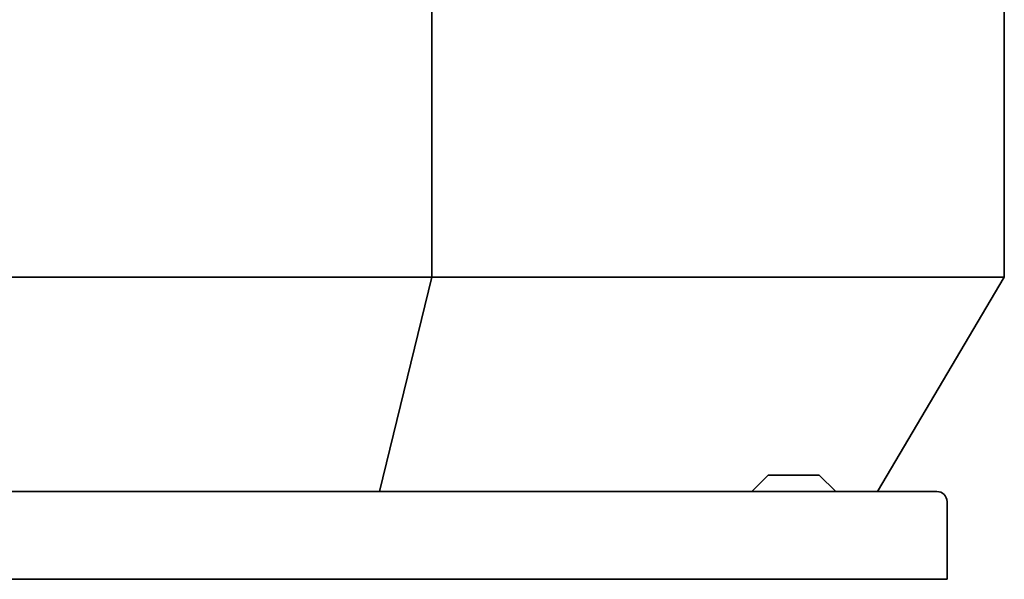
# Model space of a CAD drawing. Header units: millimetres. Extents: x 362 to 1318, y 320 to 868.
# Tile 6 of 11: x 836 to 1318, y 320 to 594. Entities that reach past the tile are written whole.
import ezdxf

# ---------------------------------------------------------------- set-up
doc = ezdxf.new("R2010")
doc.units = ezdxf.units.MM
doc.header["$LTSCALE"] = 4
doc.layers.add('Krawędzie widoczne(ISO)', color=7, linetype='Continuous', lineweight=35, true_color=0x262659)

msp = doc.modelspace()

# ---------------------------------------------------------------- linework, layer by layer
at = {"layer": 'Krawędzie widoczne(ISO)'}
for p, q in [((1037.99, 795), (1037.99, 468)), ((1318, 795), (1318, 468)), ((642.01, 468), (1037.99, 468)), ((1012.31, 363), (1037.99, 468)), ((1037.99, 468), (1318, 468)), ((1256, 363), (1318, 468)), ((1202.71, 371), (1227.29, 371)), ((1202.35, 370.85), (1194.65, 363.15)), ((1227.65, 370.85), (1235.35, 363.15)), ((395, 363), (1285, 363)), ((1290, 320), (1290, 358)), ((1285, 320), (395, 320)), ((1290, 320), (1285, 320))]:
    msp.add_line(p, q, dxfattribs=at)
for centre, radius, start, end in [((1202.71, 370.5), 0.5, 90, 135), ((1227.29, 370.5), 0.5, 45, 90), ((1194.29, 363.5), 0.5, 270, 315), ((1235.71, 363.5), 0.5, 225, 270), ((1285, 358), 5, 0, 90)]:
    msp.add_arc(centre, radius, start, end, dxfattribs=at)

doc.saveas('drawing.dxf')
